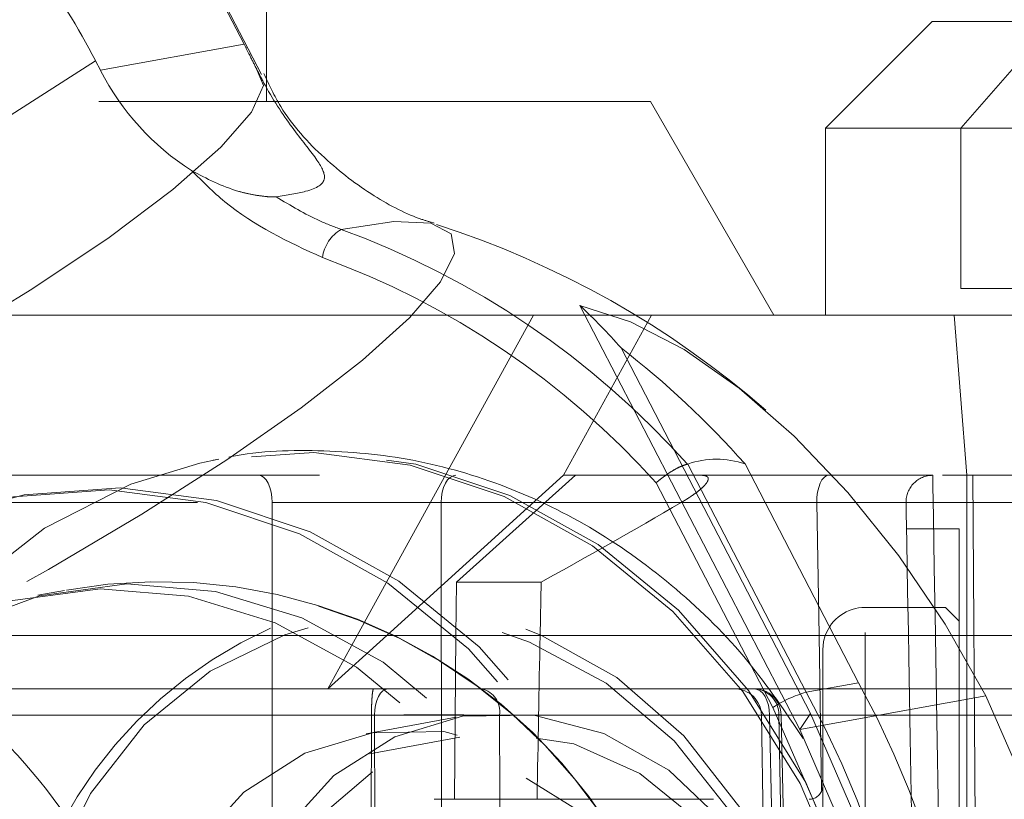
# Model space of a CAD drawing. Header units: millimetres. Extents: x 127 to 4201, y 49 to 2729.
# Tile 27 of 102: x 1135 to 1154, y 1364 to 1379. Entities that reach past the tile are written whole.
import ezdxf

# ---------------------------------------------------------------- set-up
doc = ezdxf.new("R2010")
doc.units = ezdxf.units.MM
doc.header["$LTSCALE"] = 10
doc.linetypes.add('HIDDEN', pattern=[1.905, 1.27, -0.635])

msp = doc.modelspace()

# ---------------------------------------------------------------- linework, layer by layer
at = {"color": 7, "linetype": 'HIDDEN', "lineweight": 0}
for p, q in [((1126.559, 1403.573), (1139.656, 1378.316)), ((1139.984, 1377.751), (1126.651, 1403.465)), ((1140.076, 1377.24), (1140.076, 1379.24)), ((1152.543, 1378.74), (1150.543, 1376.74)), ((1154.815, 1378.74), (1152.543, 1378.74)), ((1139.656, 1378.316), (1136.971, 1377.826)), ((1136.876, 1378.007), (1122.151, 1368.594)), ((1136.876, 1378.007), (1136.971, 1377.826)), ((1117.886, 1377.24), (1147.267, 1377.24)), ((1149.576, 1373.24), (1147.267, 1377.24)), ((1153.075, 1376.74), (1150.543, 1376.74)), ((1150.543, 1376.74), (1150.543, 1373.24)), ((1153.075, 1376.74), (1155.575, 1376.74)), ((1153.075, 1373.74), (1153.075, 1376.74)), ((1153.075, 1373.74), (1155.575, 1373.74)), ((1145.944, 1373.422), (1150.064, 1365.476)), ((1145.074, 1373.24), (1133.995, 1373.24)), ((1145.074, 1373.24), (1141.775, 1367.24)), ((1145.074, 1373.24), (1147.288, 1373.24)), ((1145.638, 1370.24), (1147.288, 1373.24)), ((1147.288, 1373.24), (1152.95, 1373.24)), ((1153.192, 1370.24), (1152.95, 1373.24)), ((1152.95, 1373.24), (1157.676, 1373.24)), ((1150.264, 1365.781), (1146.714, 1372.627)), ((1139.185, 1370.543), (1138.829, 1370.47)), ((1139.185, 1370.543), (1139.08, 1370.524)), ((1147.958, 1370.449), (1147.965, 1370.451)), ((1147.965, 1370.451), (1150.182, 1366.176)), ((1151.161, 1366.355), (1149.036, 1370.452)), ((1128.366, 1370.24), (1145.638, 1370.24)), ((1142.329, 1367.24), (1145.638, 1370.24)), ((1143.634, 1368.24), (1145.86, 1370.24)), ((1145.86, 1370.24), (1145.638, 1370.24)), ((1148.22, 1370.24), (1145.86, 1370.24)), ((1149.554, 1365.889), (1147.371, 1370.1)), ((1148.22, 1370.24), (1150.601, 1370.24)), ((1203.534, 1370.24), (1152.551, 1370.24)), ((1153.192, 1362.24), (1153.192, 1370.24)), ((1153.303, 1370.24), (1153.356, 1362.24)), ((1126.086, 1369.731), (1140.181, 1369.731)), ((1143.346, 1369.731), (1212.739, 1369.731)), ((1143.358, 1358.922), (1143.346, 1369.731)), ((1150.38, 1369.731), (1147.842, 1369.731)), ((1150.422, 1367.24), (1150.38, 1369.731)), ((1153.043, 1369.24), (1152.06, 1369.24)), ((1153.043, 1369.24), (1153.043, 1347.24)), ((1143.624, 1367.24), (1143.634, 1368.24)), ((1143.634, 1368.24), (1145.217, 1368.24)), ((1145.199, 1367.24), (1145.217, 1368.24)), ((1136.293, 1368.085), (1135.794, 1367.993)), ((1152.789, 1367.765), (1151.286, 1367.765)), ((1151.286, 1348.715), (1151.286, 1367.765)), ((1152.789, 1348.715), (1152.789, 1367.765)), ((1153.043, 1367.511), (1152.789, 1367.765)), ((1142.35, 1366.24), (1141.225, 1366.24)), ((1149.211, 1366.24), (1144.106, 1366.24)), ((1156.45, 1366.24), (1149.211, 1366.24)), ((1151.161, 1366.355), (1150.182, 1366.176)), ((1153.546, 1366.111), (1150.064, 1365.476)), ((1132.326, 1365.749), (1142.1, 1365.749)), ((1142.042, 1365.749), (1135.384, 1365.749)), ((1143.63, 1365.707), (1141.944, 1365.399)), ((1142.042, 1365.749), (1142.009, 1340.731)), ((1165.738, 1365.749), (1142.042, 1365.749)), ((1144.441, 1365.749), (1149.496, 1365.749)), ((1149.342, 1365.749), (1149.534, 1354.731)), ((1156.045, 1365.749), (1149.359, 1365.749)), ((1149.496, 1365.749), (1149.612, 1360.442)), ((1149.78, 1360.442), (1149.667, 1365.749)), ((1149.828, 1360.444), (1149.712, 1365.751)), ((1150.064, 1365.476), (1150.264, 1365.781)), ((1143.698, 1365.332), (1142.013, 1365.024)), ((1150.733, 1348.939), (1150.471, 1364.333))]:
    msp.add_line(p, q, dxfattribs=at)
at = {"color": 7, "linetype": 'Continuous', "lineweight": 15}
for p, q in [((1141.225, 1366.24), (1142.329, 1367.24)), ((1141.775, 1367.24), (1141.225, 1366.24)), ((1143.595, 1364.171), (1143.624, 1367.24)), ((1150.492, 1358.24), (1150.492, 1366.971)), ((1141.225, 1366.24), (1134.559, 1366.24))]:
    msp.add_line(p, q, dxfattribs=at)
at = {"color": 8, "linetype": 'Continuous', "lineweight": 15}
for p, q in [((1150.471, 1364.333), (1150.422, 1367.24)), ((1151.286, 1367.295), (1151.286, 1358.24))]:
    msp.add_line(p, q, dxfattribs=at)
at = {"color": 7, "linetype": 'HIDDEN', "lineweight": 0, "flags": 128}
for points in [[(1154.815, 1378.74), (1154.741, 1378.655), (1153.075, 1376.74)], [(1139.883, 1377.866), (1140.018, 1377.544), (1139.795, 1377.044), (1139.223, 1376.386), (1138.323, 1375.594), (1137.128, 1374.696), (1135.682, 1373.727), (1134.039, 1372.722), (1132.259, 1371.717), (1130.409, 1370.751), (1128.556, 1369.859), (1126.769, 1369.074), (1125.115, 1368.425)], [(1141.477, 1374.845), (1142.46, 1374.993), (1143.153, 1374.966), (1143.535, 1374.764), (1143.595, 1374.393), (1143.333, 1373.864), (1142.755, 1373.193), (1141.877, 1372.397), (1140.726, 1371.501), (1139.335, 1370.53), (1137.742, 1369.512), (1135.995, 1368.476), (1134.142, 1367.452), (1132.238, 1366.47), (1130.338, 1365.556), (1128.495, 1364.739), (1126.762, 1364.041), (1125.191, 1363.482), (1123.824, 1363.079), (1122.703, 1362.842)], [(1153.546, 1366.111), (1152.782, 1367.451), (1151.914, 1368.73), (1150.964, 1369.915), (1149.959, 1370.973), (1148.927, 1371.875), (1147.894, 1372.596), (1146.891, 1373.117), (1145.944, 1373.422)], [(1150.068, 1364.469), (1148.996, 1366.192), (1147.686, 1367.692), (1146.181, 1368.922), (1144.524, 1369.844), (1142.768, 1370.431), (1140.964, 1370.665), (1139.168, 1370.539), (1137.434, 1370.057), (1135.815, 1369.233), (1134.361, 1368.092), (1133.115, 1366.67), (1132.115, 1365.008), (1131.391, 1363.158), (1130.967, 1361.176), (1130.854, 1359.123), (1131.055, 1357.06), (1131.566, 1355.05), (1132.37, 1353.154), (1133.443, 1351.43), (1134.752, 1349.931), (1136.258, 1348.701), (1137.914, 1347.779), (1139.671, 1347.191), (1141.475, 1346.957), (1143.271, 1347.083), (1145.004, 1347.566), (1146.623, 1348.39), (1148.078, 1349.53), (1149.324, 1350.953), (1150.324, 1352.615), (1151.047, 1354.464), (1151.472, 1356.446), (1151.585, 1358.5), (1151.383, 1360.563), (1150.872, 1362.573), (1150.068, 1364.469)], [(1143.464, 1347.118), (1145.11, 1347.585), (1146.728, 1348.409), (1148.183, 1349.55), (1149.429, 1350.972), (1150.429, 1352.634), (1151.152, 1354.484), (1151.577, 1356.465), (1151.69, 1358.519), (1151.488, 1360.582), (1150.978, 1362.592), (1150.174, 1364.488), (1149.101, 1366.212), (1147.792, 1367.711), (1146.286, 1368.941), (1144.63, 1369.863), (1142.873, 1370.45), (1141.069, 1370.685), (1139.273, 1370.559), (1139.185, 1370.543)], [(1138.829, 1370.47), (1137.539, 1370.076), (1135.92, 1369.252), (1134.466, 1368.111), (1133.22, 1366.689), (1132.22, 1365.027), (1131.497, 1363.177), (1131.072, 1361.196), (1130.959, 1359.142), (1131.161, 1357.079), (1131.671, 1355.069), (1132.475, 1353.173)], [(1140.181, 1369.731), (1140.177, 1369.83), (1140.163, 1369.925), (1140.141, 1370.013), (1140.11, 1370.09), (1140.071, 1370.154), (1140.028, 1370.201), (1139.981, 1370.23), (1139.931, 1370.24)], [(1143.346, 1369.731), (1143.351, 1369.83), (1143.366, 1369.925), (1143.391, 1370.013), (1143.426, 1370.09), (1143.468, 1370.154), (1143.517, 1370.201), (1143.569, 1370.23), (1143.624, 1370.24)], [(1150.601, 1370.24), (1150.557, 1370.23), (1150.515, 1370.201), (1150.477, 1370.154), (1150.443, 1370.09), (1150.416, 1370.013), (1150.395, 1369.925), (1150.383, 1369.83), (1150.38, 1369.731)], [(1152.551, 1370.24), (1152.555, 1370.043), (1152.564, 1369.46), (1152.58, 1368.509), (1152.601, 1367.283)], [(1128.541, 1352.455), (1129.613, 1350.731), (1130.923, 1349.231), (1132.428, 1348.002), (1134.085, 1347.079), (1135.841, 1346.492), (1137.645, 1346.258), (1139.441, 1346.384), (1141.175, 1346.866), (1142.794, 1347.69), (1144.248, 1348.831), (1145.495, 1350.254), (1146.494, 1351.915), (1147.218, 1353.765), (1147.642, 1355.747), (1147.755, 1357.8), (1147.554, 1359.864), (1147.043, 1361.874), (1146.239, 1363.769), (1145.166, 1365.493), (1143.857, 1366.992), (1142.351, 1368.222), (1140.695, 1369.145), (1138.938, 1369.732), (1137.134, 1369.966), (1135.338, 1369.84), (1133.605, 1369.358), (1131.986, 1368.533), (1130.531, 1367.393), (1129.285, 1365.97), (1128.285, 1364.309), (1127.562, 1362.459), (1127.137, 1360.477), (1127.024, 1358.423), (1127.226, 1356.36), (1127.737, 1354.35), (1128.541, 1352.455)], [(1128.743, 1352.491), (1129.816, 1350.768), (1131.125, 1349.268), (1132.63, 1348.039), (1134.287, 1347.116), (1136.043, 1346.529), (1137.847, 1346.295), (1139.643, 1346.421), (1141.377, 1346.903), (1142.996, 1347.727), (1144.45, 1348.868), (1145.697, 1350.291), (1146.696, 1351.952), (1147.42, 1353.802), (1147.844, 1355.784), (1147.957, 1357.837), (1147.756, 1359.901), (1147.245, 1361.91), (1146.441, 1363.806), (1145.368, 1365.53), (1144.059, 1367.029), (1142.553, 1368.259), (1140.897, 1369.181), (1139.14, 1369.769), (1137.336, 1370.003), (1135.54, 1369.877), (1133.807, 1369.394), (1132.188, 1368.57), (1130.733, 1367.43), (1129.487, 1366.007), (1128.487, 1364.345), (1127.764, 1362.496), (1127.339, 1360.514), (1127.226, 1358.46), (1127.428, 1356.397), (1127.939, 1354.387), (1128.743, 1352.491)], [(1140.181, 1369.731), (1140.191, 1355.219), (1140.201, 1340.731)], [(1152.094, 1367.305), (1152.08, 1368.073), (1152.064, 1368.984), (1152.055, 1369.543), (1152.051, 1369.731)], [(1142.134, 1349.389), (1143.46, 1350.447), (1144.573, 1351.784), (1145.434, 1353.35), (1146.012, 1355.09), (1146.285, 1356.941), (1146.245, 1358.835), (1145.891, 1360.705), (1145.238, 1362.482), (1144.308, 1364.102), (1143.135, 1365.507), (1141.762, 1366.647), (1140.239, 1367.479), (1138.619, 1367.974), (1136.963, 1368.114), (1135.329, 1367.893), (1133.777, 1367.321), (1132.363, 1366.417), (1131.138, 1365.214), (1130.146, 1363.756), (1129.424, 1362.095), (1128.996, 1360.291), (1128.879, 1358.411), (1129.077, 1356.52), (1129.583, 1354.689), (1130.378, 1352.982), (1131.434, 1351.462), (1132.713, 1350.184), (1134.168, 1349.194), (1135.746, 1348.528), (1137.392, 1348.209), (1139.044, 1348.249), (1140.644, 1348.647), (1142.134, 1349.389)], [(1142.633, 1349.48), (1143.959, 1350.538), (1145.073, 1351.875), (1145.934, 1353.442), (1146.511, 1355.182), (1146.785, 1357.032), (1146.744, 1358.927), (1146.39, 1360.796), (1145.737, 1362.573), (1144.807, 1364.193), (1143.635, 1365.599), (1142.262, 1366.738), (1140.738, 1367.57), (1139.119, 1368.065), (1137.462, 1368.205), (1135.829, 1367.985), (1134.277, 1367.412), (1132.863, 1366.508), (1131.637, 1365.305), (1130.646, 1363.847), (1129.923, 1362.186), (1129.495, 1360.383), (1129.379, 1358.502), (1129.577, 1356.611), (1130.082, 1354.78), (1130.878, 1353.073), (1131.934, 1351.554), (1133.212, 1350.276), (1134.667, 1349.285), (1136.246, 1348.619), (1137.891, 1348.3), (1139.544, 1348.34), (1141.144, 1348.739), (1142.633, 1349.48)], [(1136.396, 1354.967), (1137.326, 1353.513), (1138.484, 1352.289), (1139.823, 1351.345), (1141.286, 1350.718), (1142.815, 1350.435), (1144.347, 1350.508), (1145.82, 1350.933), (1147.172, 1351.693), (1148.348, 1352.757), (1149.301, 1354.081), (1149.991, 1355.611), (1150.39, 1357.285), (1150.482, 1359.034), (1150.263, 1360.786), (1149.742, 1362.47), (1148.94, 1364.016), (1147.89, 1365.362), (1146.636, 1366.452), (1145.228, 1367.242), (1144.907, 1367.37)], [(1139.019, 1366.571), (1140.42, 1367.249), (1140.858, 1367.383)], [(1144.49, 1367.293), (1145.003, 1367.112), (1146.434, 1366.348), (1147.711, 1365.268), (1148.777, 1363.92), (1149.585, 1362.361), (1150.1, 1360.661), (1150.3, 1358.893), (1150.176, 1357.135), (1149.733, 1355.463), (1148.991, 1353.951), (1147.982, 1352.665), (1146.751, 1351.66), (1145.35, 1350.982), (1143.842, 1350.659), (1142.292, 1350.705), (1140.767, 1351.12), (1139.336, 1351.883), (1138.059, 1352.963), (1136.993, 1354.311), (1136.185, 1355.87), (1135.67, 1357.57), (1135.47, 1359.338), (1135.594, 1361.097), (1136.037, 1362.768), (1136.779, 1364.28), (1137.788, 1365.566), (1139.019, 1366.571), (1139.019, 1366.571)], [(1142.35, 1366.24), (1142.302, 1366.231), (1142.255, 1366.203), (1142.212, 1366.158), (1142.175, 1366.097), (1142.144, 1366.022), (1142.12, 1365.937), (1142.105, 1365.845), (1142.1, 1365.749)], [(1149.211, 1366.24), (1149.266, 1366.231), (1149.319, 1366.203), (1149.368, 1366.158), (1149.411, 1366.097), (1149.447, 1366.022), (1149.473, 1365.937), (1149.49, 1365.845), (1149.496, 1365.749)], [(1131.434, 1351.975), (1132.627, 1350.026), (1134.062, 1348.298), (1135.704, 1346.835), (1137.514, 1345.672), (1139.446, 1344.839), (1141.454, 1344.355), (1143.486, 1344.234), (1145.495, 1344.476), (1147.429, 1345.078), (1149.241, 1346.023), (1150.888, 1347.289), (1152.327, 1348.845), (1153.525, 1350.651), (1154.45, 1352.664), (1155.082, 1354.835), (1155.403, 1357.108), (1155.406, 1359.43), (1155.091, 1361.742), (1154.466, 1363.988), (1153.546, 1366.111)], [(1146.011, 1344.646), (1147.58, 1346.136), (1148.93, 1347.885), (1150.03, 1349.853), (1150.858, 1352), (1151.396, 1354.279), (1151.632, 1356.64), (1151.561, 1359.032), (1151.185, 1361.405), (1150.511, 1363.707), (1149.554, 1365.889)], [(1140.051, 1356.443), (1140.878, 1355.2), (1141.931, 1354.205), (1143.149, 1353.516), (1144.461, 1353.172), (1145.792, 1353.193), (1147.063, 1353.579), (1148.2, 1354.306), (1149.139, 1355.333), (1149.823, 1356.6), (1150.214, 1358.033), (1150.289, 1359.549), (1150.043, 1361.059), (1149.49, 1362.477), (1148.663, 1363.72), (1147.61, 1364.715), (1146.392, 1365.404), (1145.08, 1365.748), (1143.749, 1365.727), (1142.478, 1365.341), (1141.34, 1364.614), (1140.402, 1363.587), (1139.718, 1362.32), (1139.327, 1360.887), (1139.252, 1359.371), (1139.498, 1357.861), (1140.051, 1356.443)], [(1142.1, 1365.749), (1142.106, 1363.221), (1142.111, 1360.731)], [(1144.455, 1360.442), (1144.445, 1364.239), (1144.441, 1365.749)], [(1145.73, 1344.621), (1147.465, 1345.955), (1148.981, 1347.593), (1150.242, 1349.496), (1151.217, 1351.617), (1151.882, 1353.903), (1152.22, 1356.298), (1152.224, 1358.744), (1151.892, 1361.179), (1151.233, 1363.544), (1150.264, 1365.781)], [(1149.496, 1365.749), (1149.563, 1365.75), (1149.619, 1365.751), (1149.663, 1365.751), (1149.693, 1365.751), (1149.709, 1365.751), (1149.71, 1365.751), (1149.696, 1365.75), (1149.667, 1365.749)], [(1150.064, 1365.476), (1150.984, 1363.352), (1151.61, 1361.106), (1151.925, 1358.794), (1151.921, 1356.473), (1151.6, 1354.199), (1150.969, 1352.028), (1150.044, 1350.015), (1148.846, 1348.209), (1147.407, 1346.653), (1145.76, 1345.387), (1143.948, 1344.442), (1142.013, 1343.84), (1140.005, 1343.598), (1137.972, 1343.72), (1135.965, 1344.203), (1134.033, 1345.036), (1132.223, 1346.199), (1130.581, 1347.662), (1129.145, 1349.39), (1127.953, 1351.34)], [(1147.805, 1362.169), (1148.357, 1360.752), (1148.603, 1359.241), (1148.529, 1357.725), (1148.138, 1356.292), (1147.453, 1355.025), (1146.515, 1353.998), (1145.377, 1353.271), (1144.106, 1352.885), (1142.776, 1352.864), (1141.464, 1353.208), (1140.245, 1353.897), (1139.192, 1354.892), (1138.366, 1356.135), (1137.813, 1357.553), (1137.567, 1359.063), (1137.641, 1360.579), (1138.032, 1362.012), (1138.717, 1363.279), (1139.655, 1364.306), (1140.793, 1365.033), (1142.064, 1365.419), (1143.394, 1365.44), (1144.707, 1365.096), (1145.925, 1364.407), (1146.978, 1363.412), (1147.805, 1362.169)], [(1142.061, 1364.685), (1141.043, 1363.815), (1140.259, 1362.672), (1139.759, 1361.327), (1139.573, 1359.865), (1139.714, 1358.377), (1140.173, 1356.957), (1140.92, 1355.695), (1141.91, 1354.669), (1143.079, 1353.944), (1144.355, 1353.566), (1145.656, 1353.558), (1146.902, 1353.921), (1148.014, 1354.632), (1148.923, 1355.646), (1149.57, 1356.9), (1149.916, 1358.315), (1149.938, 1359.802), (1149.636, 1361.267), (1149.028, 1362.619), (1148.153, 1363.772), (1147.065, 1364.654), (1145.832, 1365.21), (1144.534, 1365.405), (1143.25, 1365.226), (1142.061, 1364.685)], [(1145.794, 1353.927), (1146.812, 1354.797), (1147.596, 1355.94), (1148.097, 1357.285), (1148.282, 1358.747), (1148.142, 1360.235), (1147.683, 1361.655), (1146.935, 1362.917), (1145.946, 1363.943), (1144.776, 1364.668), (1143.501, 1365.046), (1142.199, 1365.054), (1140.953, 1364.691), (1139.841, 1363.98), (1138.933, 1362.966), (1138.286, 1361.712), (1137.94, 1360.297), (1137.917, 1358.81), (1138.22, 1357.345), (1138.828, 1355.993), (1139.703, 1354.84), (1140.791, 1353.958), (1142.023, 1353.402), (1143.322, 1353.207), (1144.606, 1353.386), (1145.794, 1353.927)]]:
    msp.add_lwpolyline(points, dxfattribs=at)
at = {"color": 7, "linetype": 'Continuous', "lineweight": 15, "flags": 128}
for points in [[(1150.539, 1367.241), (1150.507, 1367.126), (1150.492, 1366.971)], [(1152.394, 1350.099), (1152.366, 1351.698), (1152.335, 1353.511), (1152.3, 1355.479), (1152.264, 1357.537), (1152.228, 1359.617), (1152.192, 1361.653), (1152.159, 1363.576), (1152.128, 1365.324), (1152.102, 1366.839), (1152.094, 1367.305)]]:
    msp.add_lwpolyline(points, dxfattribs=at)
at = {"color": 8, "linetype": 'Continuous', "lineweight": 15, "flags": 128}
msp.add_lwpolyline([(1152.601, 1367.283), (1152.602, 1367.222), (1152.628, 1365.641), (1152.659, 1363.817), (1152.692, 1361.81), (1152.728, 1359.686), (1152.764, 1357.515), (1152.8, 1355.368), (1152.834, 1353.315), (1152.866, 1351.423), (1152.894, 1349.755)], dxfattribs=at)
at = {"color": 7, "linetype": 'HIDDEN', "lineweight": 0}
for centre, radius, start, end in [((1124.992, 1371.836), 13.391, 27.443, 36.4187), ((1141.252, 1379.998), 4.801, 206.9013, 237.5131), ((1137.889, 1358.203), 17.575, 48.9637, 72.2066), ((1141.828, 1374.228), 0.71, 119.6025, 172.6722), ((1135.982, 1359.771), 16.044, 41.7227, 69.9713), ((1135.795, 1359.693), 15.566, 41.9565, 69.9808), ((1137.087, 1364.067), 12.883, 41.642, 46.5685), ((1136.234, 1359.115), 17.1, 41.5279, 52.2031), ((1148.502, 1368.92), 1.623, 70.7742, 109.3278), ((1152.551, 1369.74), 0.5, 90, 181), ((1138.091, 1358.24), 10, 0, 156.6963), ((1138.091, 1358.24), 10.008, 27.4084, 100.3511), ((1151.286, 1366.971), 0.794, 90, 160.1586), ((1143.553, 1359.834), 8.276, 114.2665, 181.7397), ((1144.006, 1365.812), 0.44, 351.779, 76.853), ((1135.336, 1357.705), 18.035, 314.8564, 28.6597), ((1148.842, 1365.74), 0.5, 1, 90), ((1149.189, 1365.762), 0.479, 358.4172, 87.3095), ((1149.211, 1365.74), 0.5, 1.253, 90), ((1134.44, 1357.514), 17.967, 314.6939, 28.8222), ((1150.781, 1364.037), 2.221, 105.6536, 123.5186)]:
    msp.add_arc(centre, radius, start, end, dxfattribs=at)
at = {"color": 7, "linetype": 'Continuous', "lineweight": 15}
msp.add_arc((1128.041, 1358.24), 10, 25.5819, 64.2242, dxfattribs=at)
at = {"color": 7, "linetype": 'HIDDEN', "lineweight": 0}
for centre, major_axis, ratio, start_param, end_param in [((1128.472, 1369.888), (10.652, 24.512), 0.094137, 4.880462, 5.776827), ((1179.002, 1424.347), (61.281, 61.283), 0.267914, 3.889034, 3.937207)]:
    msp.add_ellipse(centre, major_axis=major_axis, ratio=ratio, start_param=start_param, end_param=end_param, dxfattribs=at)
msp.add_ellipse((1125.986, 1358.24), major_axis=(0.383, 10.995), ratio=0.865762, dxfattribs=at)
for points, knots in [([(1179.092, 1382.18), (1173.739, 1387.789), (1163.029, 1399.012), (1146.104, 1415.039), (1128.769, 1430.64), (1108.553, 1448.103), (1085.516, 1467.467), (1059.67, 1488.684), (1035.892, 1507.938), (1014.335, 1525.406), (994.904, 1540.988), (975.337, 1556.224), (956.841, 1570.051), (939.274, 1582.273), (922.619, 1592.819), (905.65, 1602.52), (888.427, 1611.283), (873.189, 1617.899), (860.142, 1623.067), (851.032, 1625.906), (845.242, 1628.547), (842.3, 1628.79), (840.926, 1628.433), (839.935, 1627.781), (839.364, 1626.97), (839.038, 1625.644), (839.647, 1619.306), (839.929, 1608.105), (841.806, 1592.395), (844.146, 1576.815), (847.147, 1561.362), (850.748, 1546.072), (854.964, 1530.967), (859.799, 1516.079), (865.28, 1501.449), (871.79, 1486.258), (879.542, 1470.633), (888.718, 1454.736), (898.883, 1439.479), (910.008, 1424.973), (921.915, 1411.509), (934.54, 1399.113), (947.75, 1387.722), (960.501, 1378.061), (969.833, 1371.747), (974.651, 1368.658), (975.838, 1367.861), (976.113, 1367.621), (976.164, 1367.536), (976.172, 1367.5), (976.168, 1367.472), (976.153, 1367.449), (976.12, 1367.421), (976.067, 1367.399), (975.988, 1367.378), (975.881, 1367.359), (975.72, 1367.341), (975.479, 1367.325), (975.117, 1367.31), (974.328, 1367.291), (972.643, 1367.278), (969.056, 1367.267), (959.451, 1367.255), (950.921, 1367.246), (944.446, 1367.24)], [0, 0, 0, 0, 0.030042, 0.060106, 0.090183, 0.120242, 0.163384, 0.206538, 0.249681, 0.282082, 0.314497, 0.346904, 0.379292, 0.405491, 0.431758, 0.45803, 0.484262, 0.510434, 0.526597, 0.542761, 0.550837, 0.553131, 0.555323, 0.556801, 0.558007, 0.559208, 0.562017, 0.582379, 0.602756, 0.623124, 0.643478, 0.663843, 0.684197, 0.704565, 0.724942, 0.745308, 0.769358, 0.793488, 0.817637, 0.841752, 0.865792, 0.888789, 0.911811, 0.934812, 0.951972, 0.956262, 0.957337, 0.957609, 0.95768, 0.957718, 0.957751, 0.957787, 0.957823, 0.957918, 0.958011, 0.958147, 0.958349, 0.958652, 0.959106, 0.959785, 0.961783, 0.965795, 0.974036, 1, 1, 1, 1]), ([(1139.883, 1377.866), (1139.84, 1377.952), (1139.768, 1378.098), (1139.689, 1378.253), (1139.656, 1378.316)], [0, 0, 0, 0, 0.586254, 1, 1, 1, 1]), ([(1140.259, 1375.457), (1140.458, 1375.489), (1140.943, 1375.566), (1141.235, 1375.748), (1141.074, 1376.105), (1140.604, 1376.677), (1140.16, 1377.322), (1139.938, 1377.759), (1139.883, 1377.866)], [0, 0, 0, 0, 0.165662, 0.403391, 0.581868, 0.760466, 0.941061, 1, 1, 1, 1]), ([(1143.218, 1374.964), (1143.142, 1374.986), (1142.801, 1375.081), (1142.052, 1375.46), (1141.136, 1376.165), (1140.405, 1376.961), (1140.124, 1377.556), (1140.025, 1377.766)], [0, 0, 0, 0, 0.070659, 0.31555, 0.578931, 0.851749, 1, 1, 1, 1]), ([(1141.124, 1374.318), (1140.486, 1374.614), (1139.597, 1375.025), (1138.876, 1375.746), (1138.673, 1375.949)], [0, 0, 0, 0, 0.7185192, 1, 1, 1, 1]), ([(1138.673, 1375.949), (1138.956, 1375.799), (1139.303, 1375.616), (1139.791, 1375.5), (1139.993, 1375.468), (1140.147, 1375.455), (1140.221, 1375.454), (1140.251, 1375.457), (1140.259, 1375.457)], [0, 0, 0, 0, 0.578904, 0.711605, 0.861738, 0.919849, 0.978617, 1, 1, 1, 1]), ([(1140.259, 1375.457), (1140.527, 1375.294), (1140.921, 1375.055), (1141.342, 1374.896), (1141.477, 1374.845)], [0, 0, 0, 0, 0.679058, 1, 1, 1, 1]), ([(1150.123, 1365.312), (1149.793, 1365.804), (1149.103, 1366.833), (1147.776, 1368.144), (1146.251, 1369.253), (1144.585, 1370.067), (1142.831, 1370.577), (1141.049, 1370.74), (1139.687, 1370.685), (1138.963, 1370.478), (1138.804, 1370.433)], [0, 0, 0, 0, 0.129329, 0.270272, 0.410736, 0.55036, 0.688832, 0.826018, 0.962022, 1, 1, 1, 1]), ([(1147.371, 1370.1), (1147.373, 1370.102), (1147.396, 1370.122), (1147.462, 1370.177), (1147.581, 1370.265), (1147.725, 1370.353), (1147.859, 1370.421), (1147.925, 1370.44), (1147.958, 1370.449)], [0, 0, 0, 0, 0.01084, 0.131317, 0.350535, 0.567688, 0.783826, 1, 1, 1, 1]), ([(1147.842, 1369.731), (1147.922, 1369.779), (1148.035, 1369.848), (1148.185, 1369.962), (1148.269, 1370.038), (1148.321, 1370.102), (1148.344, 1370.145), (1148.351, 1370.185), (1148.329, 1370.224), (1148.278, 1370.238), (1148.233, 1370.24), (1148.22, 1370.24)], [0, 0, 0, 0, 0.263711, 0.379085, 0.495689, 0.554389, 0.613409, 0.668261, 0.759371, 0.93126, 1, 1, 1, 1]), ([(1150.601, 1370.24), (1150.704, 1370.24), (1151.153, 1370.24), (1151.831, 1370.24), (1152.435, 1370.24), (1152.513, 1370.24), (1152.551, 1370.24)], [0, 0, 0, 0, 0.0903832, 0.3935768, 0.6967886, 1, 1, 1, 1]), ([(1140.181, 1369.731), (1140.49, 1369.731), (1141.108, 1369.73), (1142.142, 1369.73), (1142.891, 1369.73), (1143.261, 1369.731), (1143.346, 1369.731)], [0, 0, 0, 0, 0.3032111, 0.6064212, 0.9096143, 1, 1, 1, 1]), ([(1152.051, 1369.731), (1152.018, 1369.731), (1151.952, 1369.73), (1151.434, 1369.73), (1150.853, 1369.73), (1150.468, 1369.731), (1150.38, 1369.731)], [0, 0, 0, 0, 0.303212, 0.606422, 0.909616, 1, 1, 1, 1]), ([(1142.082, 1366.24), (1142.082, 1366.24), (1142.077, 1366.24), (1142.068, 1366.219), (1142.057, 1366.139), (1142.049, 1366.029), (1142.043, 1365.897), (1142.043, 1365.798), (1142.042, 1365.749)], [0, 0, 0, 0, 0.005432, 0.255125, 0.469622, 0.653981, 0.826751, 1, 1, 1, 1]), ([(1144.106, 1366.24), (1144.008, 1366.24), (1143.778, 1366.24), (1143.33, 1366.24), (1142.813, 1366.24), (1142.504, 1366.24), (1142.35, 1366.24)], [0, 0, 0, 0, 0.196333, 0.464207, 0.732104, 1, 1, 1, 1]), ([(1142.1, 1365.749), (1142.306, 1365.749), (1142.718, 1365.751), (1143.406, 1365.751), (1144.004, 1365.75), (1144.311, 1365.749), (1144.441, 1365.749)], [0, 0, 0, 0, 0.267894, 0.535794, 0.803669, 1, 1, 1, 1])]:
    msp.add_open_spline(points, degree=3, knots=knots, dxfattribs=at)
at = {"color": 7, "linetype": 'Continuous', "lineweight": 15}
for points, knots in [([(747.507, 1367.24), (762.89, 1367.24), (799.792, 1367.24), (863.166, 1367.24), (937.298, 1367.24), (1015.843, 1367.24), (1097.361, 1367.24), (1180.35, 1367.24), (1263.277, 1367.24), (1344.611, 1367.24), (1422.866, 1367.24), (1496.625, 1367.24), (1559.615, 1367.24), (1596.265, 1367.24), (1611.543, 1367.24)], [0.264752, 0.264752, 0.264752, 0.264752, 0.2930943, 0.3294152, 0.3657362, 0.4020571, 0.4383781, 0.474699, 0.5110199, 0.5473409, 0.5836618, 0.6199828, 0.6563037, 0.6846609, 0.6846609, 0.6846609, 0.6846609]), ([(1145.142, 1364.171), (1145.142, 1364.183), (1145.161, 1365.206), (1145.18, 1366.229), (1145.199, 1367.24)], [0, 0, 0, 0, 0.0115361, 1, 1, 1, 1]), ([(1150.492, 1364.425), (1150.492, 1364.424), (1150.492, 1364.4), (1150.484, 1364.348), (1150.45, 1364.277), (1150.392, 1364.218), (1150.319, 1364.179), (1150.265, 1364.173), (1150.238, 1364.171)], [0, 0, 0, 0, 0.009595, 0.186919, 0.402371, 0.605162, 0.802477, 1, 1, 1, 1]), ([(1148.447, 1364.171), (1148.124, 1364.171), (1146.965, 1364.171), (1145.378, 1364.171), (1143.982, 1364.171), (1143.391, 1364.171), (1143.181, 1364.171), (1143.226, 1364.171), (1143.229, 1364.171)], [0, 0, 0, 0, 0.146251, 0.524695, 0.749743, 0.885683, 0.992035, 1, 1, 1, 1])]:
    msp.add_open_spline(points, degree=3, knots=knots, dxfattribs=at)

doc.saveas('drawing.dxf')
